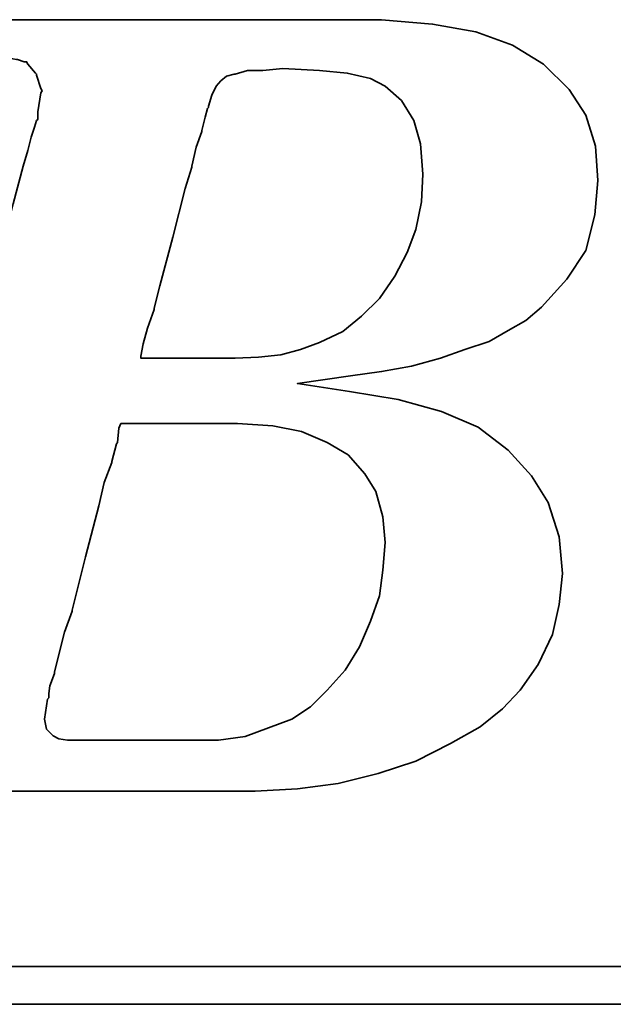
# Model space of a CAD drawing. Extents: x 46 to 555, y 175 to 372.
# Tile 30 of 49: x 337.81 to 341.61, y 273.63 to 279.92. Entities that reach past the tile are written whole.
import ezdxf

# ---------------------------------------------------------------- set-up
doc = ezdxf.new("R2010")
doc.units = 0
doc.header["$LTSCALE"] = 5
doc.header["$MEASUREMENT"] = 0
doc.layers.add('DIM', color=4, linetype='CONTINUOUS')
doc.layers.add('layer 1', color=7, linetype='CONTINUOUS')

# ---------------------------------------------------------------- blocks, each defined once
blk = doc.blocks.new('TBI MOTION logo(完整正式版)')
at = {"layer": 'layer 1', "color": 22, "lineweight": 35}
for points, knots in [([(-64.65375, -6.86375), (-64.65375, -6.86375), (-64.84375, -7.29625), (-64.84375, -7.29625), (-64.84375, -7.29625), (-64.84375, -7.29625), (-64.86875, -7.34375), (-64.86875, -7.34375), (-64.86875, -7.34375), (-64.86875, -7.34375), (-64.86875, -7.36875), (-64.86875, -7.36875), (-64.86875, -7.36875), (-64.86875, -7.36875), (-65.15375, -7.65375), (-65.15375, -7.65375), (-65.15375, -7.65375), (-65.15375, -7.65375), (-65.17875, -7.65375), (-65.17875, -7.65375), (-65.17875, -7.65375), (-65.17875, -7.65375), (-65.20375, -7.67875), (-65.20375, -7.67875), (-65.20375, -7.67875), (-65.20375, -7.67875), (-65.58875, -7.87125), (-65.58875, -7.87125), (-65.58875, -7.87125), (-65.58875, -7.87125), (-65.63375, -7.87125), (-65.63375, -7.87125), (-65.63375, -7.87125), (-65.63375, -7.87125), (-65.65875, -7.89375), (-65.65875, -7.89375), (-65.65875, -7.89375), (-65.65875, -7.89375), (-66.09375, -7.94375), (-66.09375, -7.94375), (-66.09375, -7.94375), (-66.09375, -7.94375), (-66.11375, -7.94375), (-66.11375, -7.94375), (-66.11375, -7.94375), (-66.11375, -7.94375), (-66.16375, -7.94375), (-66.16375, -7.94375), (-66.16375, -7.94375), (-66.16375, -7.94375), (-66.30875, -7.94375), (-66.30875, -7.94375), (-66.30875, -7.94375), (-66.30875, -7.94375), (-66.69375, -7.94375), (-66.69375, -7.94375), (-66.69375, -7.94375), (-66.69375, -7.94375), (-67.07375, -7.94375), (-67.07375, -7.94375), (-67.07375, -7.94375), (-67.07375, -7.94375), (-67.12375, -7.94375), (-67.12375, -7.94375), (-67.12375, -7.94375), (-67.12375, -7.94375), (-67.12375, -7.96625), (-67.12375, -7.96625), (-67.12375, -7.96625), (-67.12375, -7.96625), (-67.14875, -7.99125), (-67.14875, -7.99125), (-67.14875, -7.99125), (-67.14875, -7.99125), (-67.24375, -8.34875), (-67.24375, -8.34875), (-67.24375, -8.34875), (-67.24375, -8.34875), (-67.31375, -8.68625), (-67.31375, -8.68625), (-67.31375, -8.68625), (-67.31375, -8.68625), (-67.26875, -8.68625), (-67.26875, -8.68625), (-67.26875, -8.68625), (-67.26875, -8.68625), (-67.07375, -8.68625), (-67.07375, -8.68625), (-67.07375, -8.68625), (-67.07375, -8.68625), (-66.54875, -8.68625), (-66.54875, -8.68625), (-66.54875, -8.68625), (-66.54875, -8.68625), (-65.82625, -8.68625), (-65.82625, -8.68625), (-65.82625, -8.68625), (-65.82625, -8.68625), (-65.01375, -8.68625), (-65.01375, -8.68625), (-65.01375, -8.68625), (-65.01375, -8.68625), (-64.05375, -8.68625), (-64.05375, -8.68625), (-64.05375, -8.68625), (-64.05375, -8.68625), (-62.08375, -8.68625), (-62.08375, -8.68625), (-62.08375, -8.68625), (-62.08375, -8.68625), (-60.06875, -8.68625), (-60.06875, -8.68625), (-60.06875, -8.68625), (-60.06875, -8.68625), (-59.10875, -8.68625), (-59.10875, -8.68625), (-59.10875, -8.68625), (-59.10875, -8.68625), (-58.29375, -8.68625), (-58.29375, -8.68625), (-58.29375, -8.68625), (-58.29375, -8.68625), (-57.57375, -8.68625), (-57.57375, -8.68625), (-57.57375, -8.68625), (-57.57375, -8.68625), (-57.04875, -8.68625), (-57.04875, -8.68625), (-57.04875, -8.68625), (-57.04875, -8.68625), (-56.85375, -8.68625), (-56.85375, -8.68625), (-56.85375, -8.68625), (-56.85375, -8.68625), (-56.70875, -8.68625), (-56.70875, -8.68625), (-56.70875, -8.68625), (-56.70875, -8.68625), (-56.61375, -8.68625), (-56.61375, -8.68625), (-56.61375, -8.68625), (-56.61375, -8.68625), (-56.56875, -8.68625), (-56.56875, -8.68625), (-56.56875, -8.68625), (-56.56875, -8.68625), (-55.65375, -8.63875), (-55.65375, -8.63875), (-55.65375, -8.63875), (-55.65375, -8.63875), (-54.76875, -8.51875), (-54.76875, -8.51875), (-54.76875, -8.51875), (-54.76875, -8.51875), (-53.90375, -8.30375), (-53.90375, -8.30375), (-53.90375, -8.30375), (-53.90375, -8.30375), (-53.08875, -8.03875), (-53.08875, -8.03875), (-53.08875, -8.03875), (-53.08875, -8.03875), (-52.34375, -7.65375), (-52.34375, -7.65375), (-52.34375, -7.65375), (-52.34375, -7.65375), (-51.69875, -7.29625), (-51.69875, -7.29625), (-51.69875, -7.29625), (-51.69875, -7.29625), (-51.21875, -6.91125), (-51.21875, -6.91125), (-51.21875, -6.91125), (-51.21875, -6.91125), (-50.83375, -6.50375), (-50.83375, -6.50375), (-50.83375, -6.50375), (-50.83375, -6.50375), (-50.44875, -5.94875), (-50.44875, -5.94875), (-50.44875, -5.94875), (-50.44875, -5.94875), (-50.13875, -5.30375), (-50.13875, -5.30375), (-50.13875, -5.30375), (-50.13875, -5.30375), (-49.99375, -4.65375), (-49.99375, -4.65375), (-49.99375, -4.65375), (-49.99375, -4.65375), (-49.92375, -3.98375), (-49.92375, -3.98375), (-49.92375, -3.98375), (-49.92375, -3.98375), (-49.99375, -3.19374), (-49.99375, -3.19374), (-49.99375, -3.19374), (-49.99375, -3.19374), (-50.23374, -2.44874), (-50.23374, -2.44874), (-50.23374, -2.44874), (-50.23374, -2.44874), (-50.59375, -1.87374), (-50.59375, -1.87374), (-50.59375, -1.87374), (-50.59375, -1.87374), (-51.09875, -1.31874), (-51.09875, -1.31874), (-51.09875, -1.31874), (-51.09875, -1.31874), (-51.74375, -0.81875), (-51.74375, -0.81875), (-51.74375, -0.81875), (-51.74375, -0.81875), (-52.53875, -0.48125), (-52.53875, -0.48125), (-52.53875, -0.48125), (-52.53875, -0.48125), (-53.47375, -0.21875), (-53.47375, -0.21875), (-53.47375, -0.21875), (-53.47375, -0.21875), (-54.52875, -0.04874), (-54.52875, -0.04874), (-54.52875, -0.04874), (-54.52875, -0.04874), (-55.65375, 0.12125), (-55.65375, 0.12125), (-55.65375, 0.12125), (-55.65375, 0.12125), (-54.50375, 0.28624), (-54.50375, 0.28624), (-54.50375, 0.28624), (-54.50375, 0.28624), (-53.83375, 0.38124), (-53.83375, 0.38124), (-53.83375, 0.38124), (-53.83375, 0.38124), (-53.18375, 0.50125), (-53.18375, 0.50125), (-53.18375, 0.50125), (-53.18375, 0.50125), (-52.55875, 0.66874), (-52.55875, 0.66874), (-52.55875, 0.66874), (-52.55875, 0.66874), (-52.03375, 0.86124), (-52.03375, 0.86124), (-52.03375, 0.86124), (-52.03375, 0.86124), (-51.50374, 1.03124), (-51.50374, 1.03124), (-51.50374, 1.03124), (-51.50374, 1.03124), (-51.09875, 1.27125), (-51.09875, 1.27125), (-51.09875, 1.27125), (-51.09875, 1.27125), (-50.71375, 1.48624), (-50.71375, 1.48624), (-50.71375, 1.48624), (-50.71375, 1.48624), (-50.37625, 1.77625), (-50.37625, 1.77625), (-50.37625, 1.77625), (-50.37625, 1.77625), (-49.82375, 2.37625), (-49.82375, 2.37625), (-49.82375, 2.37625), (-49.82375, 2.37625), (-49.41875, 2.99625), (-49.41875, 2.99625), (-49.41875, 2.99625), (-49.41875, 2.99625), (-49.22375, 3.76625), (-49.22375, 3.76625), (-49.22375, 3.76625), (-49.22375, 3.76625), (-49.15375, 4.50874), (-49.15375, 4.50874), (-49.15375, 4.50874), (-49.15375, 4.50874), (-49.20375, 5.25125), (-49.20375, 5.25125), (-49.20375, 5.25125), (-49.20375, 5.25125), (-49.41875, 5.92625), (-49.41875, 5.92625), (-49.41875, 5.92625), (-49.41875, 5.92625), (-49.77875, 6.47625), (-49.77875, 6.47625), (-49.77875, 6.47625), (-49.77875, 6.47625), (-50.33125, 7.02624), (-50.33125, 7.02624), (-50.33125, 7.02624), (-50.33125, 7.02624), (-51.00125, 7.43625), (-51.00125, 7.43625), (-51.00125, 7.43625), (-51.00125, 7.43625), (-51.79375, 7.72625), (-51.79375, 7.72625), (-51.79375, 7.72625), (-51.79375, 7.72625), (-52.72875, 7.89124), (-52.72875, 7.89124), (-52.72875, 7.89124), (-52.72875, 7.89124), (-53.83375, 7.98625), (-53.83375, 7.98625), (-53.83375, 7.98625), (-53.83375, 7.98625), (-53.92875, 7.98625), (-53.92875, 7.98625), (-53.92875, 7.98625), (-53.92875, 7.98625), (-54.26375, 7.98625), (-54.26375, 7.98625), (-54.26375, 7.98625), (-54.26375, 7.98625), (-54.74375, 7.98625), (-54.74375, 7.98625), (-54.74375, 7.98625), (-54.74375, 7.98625), (-55.36875, 7.98625), (-55.36875, 7.98625), (-55.36875, 7.98625), (-55.36875, 7.98625), (-56.13375, 7.98625), (-56.13375, 7.98625), (-56.13375, 7.98625), (-56.13375, 7.98625), (-56.94875, 7.98625), (-56.94875, 7.98625), (-56.94875, 7.98625), (-56.94875, 7.98625), (-58.77625, 7.98625), (-58.77625, 7.98625), (-58.77625, 7.98625), (-58.77625, 7.98625), (-60.59875, 7.98625), (-60.59875, 7.98625), (-60.59875, 7.98625), (-60.59875, 7.98625), (-61.41375, 7.98625), (-61.41375, 7.98625), (-61.41375, 7.98625), (-61.41375, 7.98625), (-62.17875, 7.98625), (-62.17875, 7.98625), (-62.17875, 7.98625), (-62.17875, 7.98625), (-62.80375, 7.98625), (-62.80375, 7.98625), (-62.80375, 7.98625), (-62.80375, 7.98625), (-63.30625, 7.98625), (-63.30625, 7.98625), (-63.30625, 7.98625), (-63.30625, 7.98625), (-63.57375, 7.98625), (-63.57375, 7.98625), (-63.57375, 7.98625), (-63.57375, 7.98625), (-63.57375, 7.96375), (-63.57375, 7.96375), (-63.57375, 7.96375), (-63.57375, 7.96375), (-63.59875, 7.94125), (-63.59875, 7.94125), (-63.59875, 7.94125), (-63.59875, 7.94125), (-63.69375, 7.55625), (-63.69375, 7.55625), (-63.69375, 7.55625), (-63.69375, 7.55625), (-63.76375, 7.24624), (-63.76375, 7.24624), (-63.76375, 7.24624), (-63.76375, 7.24624), (-63.23875, 7.24624), (-63.23875, 7.24624), (-63.23875, 7.24624), (-63.23875, 7.24624), (-62.75875, 7.24624), (-62.75875, 7.24624), (-62.75875, 7.24624), (-62.75875, 7.24624), (-62.61125, 7.24624), (-62.61125, 7.24624), (-62.61125, 7.24624), (-62.61125, 7.24624), (-62.56625, 7.24624), (-62.56625, 7.24624), (-62.56625, 7.24624), (-62.56625, 7.24624), (-62.22875, 7.24624), (-62.22875, 7.24624), (-62.22875, 7.24624), (-62.22875, 7.24624), (-62.20375, 7.24624), (-62.20375, 7.24624), (-62.20375, 7.24624), (-62.20375, 7.24624), (-62.17875, 7.21875), (-62.17875, 7.21875), (-62.17875, 7.21875), (-62.17875, 7.21875), (-61.96375, 7.17125), (-61.96375, 7.17125), (-61.96375, 7.17125), (-61.96375, 7.17125), (-61.72375, 7.12624), (-61.72375, 7.12624), (-61.72375, 7.12624), (-61.72375, 7.12624), (-61.70375, 7.12624), (-61.70375, 7.12624), (-61.70375, 7.12624), (-61.70375, 7.12624), (-61.55875, 7.07624), (-61.55875, 7.07624), (-61.55875, 7.07624), (-61.55875, 7.07624), (-61.50875, 7.07624), (-61.50875, 7.07624), (-61.50875, 7.07624), (-61.50875, 7.07624), (-61.48375, 7.02624), (-61.48375, 7.02624), (-61.48375, 7.02624), (-61.48375, 7.02624), (-61.31875, 6.83375), (-61.31875, 6.83375), (-61.31875, 6.83375), (-61.31875, 6.83375), (-61.29375, 6.81125), (-61.29375, 6.81125), (-61.29375, 6.81125), (-61.29375, 6.81125), (-61.29375, 6.78625), (-61.29375, 6.78625), (-61.29375, 6.78625), (-61.29375, 6.78625), (-61.19875, 6.50124), (-61.19875, 6.50124), (-61.19875, 6.50124), (-61.19875, 6.50124), (-61.17375, 6.45124), (-61.17375, 6.45124), (-61.17375, 6.45124), (-61.17375, 6.45124), (-61.19875, 6.40625), (-61.19875, 6.40625), (-61.19875, 6.40625), (-61.19875, 6.40625), (-61.26875, 5.99624), (-61.26875, 5.99624), (-61.26875, 5.99624), (-61.26875, 5.99624), (-61.26875, 5.85125), (-61.26875, 5.85125), (-61.26875, 5.85125), (-61.26875, 5.85125), (-61.26875, 5.82625), (-61.26875, 5.82625), (-61.26875, 5.82625), (-61.26875, 5.82625), (-61.29375, 5.80625), (-61.29375, 5.80625), (-61.29375, 5.80625), (-61.29375, 5.80625), (-61.34125, 5.66125), (-61.34125, 5.66125), (-61.34125, 5.66125), (-61.34125, 5.66125), (-61.41375, 5.44625), (-61.41375, 5.44625), (-61.41375, 5.44625), (-61.41375, 5.44625), (-61.48375, 5.15625), (-61.48375, 5.15625), (-61.48375, 5.15625), (-61.48375, 5.15625), (-61.58375, 4.82124), (-61.58375, 4.82124), (-61.58375, 4.82124), (-61.58375, 4.82124), (-61.79875, 4.00375), (-61.79875, 4.00375), (-61.79875, 4.00375), (-61.79875, 4.00375), (-62.05875, 2.99625), (-62.05875, 2.99625), (-62.05875, 2.99625), (-62.05875, 2.99625), (-62.34875, 1.91625), (-62.34875, 1.91625), (-62.34875, 1.91625), (-62.34875, 1.91625), (-62.97375, -0.41124), (-62.97375, -0.41124), (-62.97375, -0.41124), (-62.97375, -0.41124), (-63.59875, -2.75875), (-63.59875, -2.75875), (-63.59875, -2.75875), (-63.59875, -2.75875), (-63.88375, -3.86374), (-63.88375, -3.86374), (-63.88375, -3.86374), (-63.88375, -3.86374), (-64.14875, -4.82374), (-64.14875, -4.82374), (-64.14875, -4.82374), (-64.14875, -4.82374), (-64.36375, -5.64125), (-64.36375, -5.64125), (-64.36375, -5.64125), (-64.36375, -5.64125), (-64.43625, -5.97625), (-64.43625, -5.97625), (-64.43625, -5.97625), (-64.43625, -5.97625), (-64.50875, -6.28625), (-64.50875, -6.28625), (-64.50875, -6.28625), (-64.50875, -6.28625), (-64.50875, -6.30875), (-64.50875, -6.30875), (-64.50875, -6.30875), (-64.50875, -6.30875), (-64.57875, -6.50375), (-64.57875, -6.50375), (-64.57875, -6.50375), (-64.57875, -6.50375), (-64.62875, -6.69625), (-64.62875, -6.69625), (-64.62875, -6.69625), (-64.62875, -6.69625), (-64.62875, -6.76875), (-64.62875, -6.76875), (-64.62875, -6.76875), (-64.62875, -6.76875), (-64.62875, -6.81375), (-64.62875, -6.81375), (-64.62875, -6.81375), (-64.62875, -6.81375), (-64.62875, -6.83875), (-64.62875, -6.83875), (-64.62875, -6.83875), (-64.62875, -6.83875), (-64.65375, -6.86375), (-64.65375, -6.86375)], [0, 0, 0, 0, 0.00719424, 0.00719424, 0.00719424, 0.00719424, 0.01438849, 0.01438849, 0.01438849, 0.01438849, 0.02158273, 0.02158273, 0.02158273, 0.02158273, 0.02877698, 0.02877698, 0.02877698, 0.02877698, 0.03597122, 0.03597122, 0.03597122, 0.03597122, 0.04316547, 0.04316547, 0.04316547, 0.04316547, 0.05035971, 0.05035971, 0.05035971, 0.05035971, 0.05755396, 0.05755396, 0.05755396, 0.05755396, 0.0647482, 0.0647482, 0.0647482, 0.0647482, 0.07194245, 0.07194245, 0.07194245, 0.07194245, 0.07913669, 0.07913669, 0.07913669, 0.07913669, 0.08633094, 0.08633094, 0.08633094, 0.08633094, 0.09352518, 0.09352518, 0.09352518, 0.09352518, 0.10071942, 0.10071942, 0.10071942, 0.10071942, 0.10791367, 0.10791367, 0.10791367, 0.10791367, 0.11510791, 0.11510791, 0.11510791, 0.11510791, 0.12230216, 0.12230216, 0.12230216, 0.12230216, 0.1294964, 0.1294964, 0.1294964, 0.1294964, 0.13669065, 0.13669065, 0.13669065, 0.13669065, 0.14388489, 0.14388489, 0.14388489, 0.14388489, 0.15107914, 0.15107914, 0.15107914, 0.15107914, 0.15827338, 0.15827338, 0.15827338, 0.15827338, 0.16546763, 0.16546763, 0.16546763, 0.16546763, 0.17266187, 0.17266187, 0.17266187, 0.17266187, 0.17985612, 0.17985612, 0.17985612, 0.17985612, 0.18705036, 0.18705036, 0.18705036, 0.18705036, 0.1942446, 0.1942446, 0.1942446, 0.1942446, 0.20143885, 0.20143885, 0.20143885, 0.20143885, 0.20863309, 0.20863309, 0.20863309, 0.20863309, 0.21582734, 0.21582734, 0.21582734, 0.21582734, 0.22302158, 0.22302158, 0.22302158, 0.22302158, 0.23021583, 0.23021583, 0.23021583, 0.23021583, 0.23741007, 0.23741007, 0.23741007, 0.23741007, 0.24460432, 0.24460432, 0.24460432, 0.24460432, 0.25179856, 0.25179856, 0.25179856, 0.25179856, 0.25899281, 0.25899281, 0.25899281, 0.25899281, 0.26618705, 0.26618705, 0.26618705, 0.26618705, 0.27338129, 0.27338129, 0.27338129, 0.27338129, 0.28057554, 0.28057554, 0.28057554, 0.28057554, 0.28776978, 0.28776978, 0.28776978, 0.28776978, 0.29496403, 0.29496403, 0.29496403, 0.29496403, 0.30215827, 0.30215827, 0.30215827, 0.30215827, 0.30935252, 0.30935252, 0.30935252, 0.30935252, 0.31654676, 0.31654676, 0.31654676, 0.31654676, 0.32374101, 0.32374101, 0.32374101, 0.32374101, 0.33093525, 0.33093525, 0.33093525, 0.33093525, 0.3381295, 0.3381295, 0.3381295, 0.3381295, 0.34532374, 0.34532374, 0.34532374, 0.34532374, 0.35251799, 0.35251799, 0.35251799, 0.35251799, 0.35971223, 0.35971223, 0.35971223, 0.35971223, 0.36690647, 0.36690647, 0.36690647, 0.36690647, 0.37410072, 0.37410072, 0.37410072, 0.37410072, 0.38129496, 0.38129496, 0.38129496, 0.38129496, 0.38848921, 0.38848921, 0.38848921, 0.38848921, 0.39568345, 0.39568345, 0.39568345, 0.39568345, 0.4028777, 0.4028777, 0.4028777, 0.4028777, 0.41007194, 0.41007194, 0.41007194, 0.41007194, 0.41726619, 0.41726619, 0.41726619, 0.41726619, 0.42446043, 0.42446043, 0.42446043, 0.42446043, 0.43165468, 0.43165468, 0.43165468, 0.43165468, 0.43884892, 0.43884892, 0.43884892, 0.43884892, 0.44604317, 0.44604317, 0.44604317, 0.44604317, 0.45323741, 0.45323741, 0.45323741, 0.45323741, 0.46043165, 0.46043165, 0.46043165, 0.46043165, 0.4676259, 0.4676259, 0.4676259, 0.4676259, 0.47482014, 0.47482014, 0.47482014, 0.47482014, 0.48201439, 0.48201439, 0.48201439, 0.48201439, 0.48920863, 0.48920863, 0.48920863, 0.48920863, 0.49640288, 0.49640288, 0.49640288, 0.49640288, 0.50359712, 0.50359712, 0.50359712, 0.50359712, 0.51079137, 0.51079137, 0.51079137, 0.51079137, 0.51798561, 0.51798561, 0.51798561, 0.51798561, 0.52517986, 0.52517986, 0.52517986, 0.52517986, 0.5323741, 0.5323741, 0.5323741, 0.5323741, 0.53956835, 0.53956835, 0.53956835, 0.53956835, 0.54676259, 0.54676259, 0.54676259, 0.54676259, 0.55395683, 0.55395683, 0.55395683, 0.55395683, 0.56115108, 0.56115108, 0.56115108, 0.56115108, 0.56834532, 0.56834532, 0.56834532, 0.56834532, 0.57553957, 0.57553957, 0.57553957, 0.57553957, 0.58273381, 0.58273381, 0.58273381, 0.58273381, 0.58992806, 0.58992806, 0.58992806, 0.58992806, 0.5971223, 0.5971223, 0.5971223, 0.5971223, 0.60431655, 0.60431655, 0.60431655, 0.60431655, 0.61151079, 0.61151079, 0.61151079, 0.61151079, 0.61870504, 0.61870504, 0.61870504, 0.61870504, 0.62589928, 0.62589928, 0.62589928, 0.62589928, 0.63309353, 0.63309353, 0.63309353, 0.63309353, 0.64028777, 0.64028777, 0.64028777, 0.64028777, 0.64748201, 0.64748201, 0.64748201, 0.64748201, 0.65467626, 0.65467626, 0.65467626, 0.65467626, 0.6618705, 0.6618705, 0.6618705, 0.6618705, 0.66906475, 0.66906475, 0.66906475, 0.66906475, 0.67625899, 0.67625899, 0.67625899, 0.67625899, 0.68345324, 0.68345324, 0.68345324, 0.68345324, 0.69064748, 0.69064748, 0.69064748, 0.69064748, 0.69784173, 0.69784173, 0.69784173, 0.69784173, 0.70503597, 0.70503597, 0.70503597, 0.70503597, 0.71223022, 0.71223022, 0.71223022, 0.71223022, 0.71942446, 0.71942446, 0.71942446, 0.71942446, 0.72661871, 0.72661871, 0.72661871, 0.72661871, 0.73381295, 0.73381295, 0.73381295, 0.73381295, 0.74100719, 0.74100719, 0.74100719, 0.74100719, 0.74820144, 0.74820144, 0.74820144, 0.74820144, 0.75539568, 0.75539568, 0.75539568, 0.75539568, 0.76258993, 0.76258993, 0.76258993, 0.76258993, 0.76978417, 0.76978417, 0.76978417, 0.76978417, 0.77697842, 0.77697842, 0.77697842, 0.77697842, 0.78417266, 0.78417266, 0.78417266, 0.78417266, 0.79136691, 0.79136691, 0.79136691, 0.79136691, 0.79856115, 0.79856115, 0.79856115, 0.79856115, 0.8057554, 0.8057554, 0.8057554, 0.8057554, 0.81294964, 0.81294964, 0.81294964, 0.81294964, 0.82014388, 0.82014388, 0.82014388, 0.82014388, 0.82733813, 0.82733813, 0.82733813, 0.82733813, 0.83453237, 0.83453237, 0.83453237, 0.83453237, 0.84172662, 0.84172662, 0.84172662, 0.84172662, 0.84892086, 0.84892086, 0.84892086, 0.84892086, 0.85611511, 0.85611511, 0.85611511, 0.85611511, 0.86330935, 0.86330935, 0.86330935, 0.86330935, 0.8705036, 0.8705036, 0.8705036, 0.8705036, 0.87769784, 0.87769784, 0.87769784, 0.87769784, 0.88489209, 0.88489209, 0.88489209, 0.88489209, 0.89208633, 0.89208633, 0.89208633, 0.89208633, 0.89928058, 0.89928058, 0.89928058, 0.89928058, 0.90647482, 0.90647482, 0.90647482, 0.90647482, 0.91366906, 0.91366906, 0.91366906, 0.91366906, 0.92086331, 0.92086331, 0.92086331, 0.92086331, 0.92805755, 0.92805755, 0.92805755, 0.92805755, 0.9352518, 0.9352518, 0.9352518, 0.9352518, 0.94244604, 0.94244604, 0.94244604, 0.94244604, 0.94964029, 0.94964029, 0.94964029, 0.94964029, 0.95683453, 0.95683453, 0.95683453, 0.95683453, 0.96402878, 0.96402878, 0.96402878, 0.96402878, 0.97122302, 0.97122302, 0.97122302, 0.97122302, 0.97841727, 0.97841727, 0.97841727, 0.97841727, 0.98561151, 0.98561151, 0.98561151, 0.98561151, 0.99280576, 0.99280576, 0.99280576, 0.99280576, 1, 1, 1, 1]), ([(-57.50375, 6.35625), (-57.50375, 6.35625), (-57.57375, 6.11625), (-57.57375, 6.11625), (-57.57375, 6.11625), (-57.57375, 6.11625), (-57.57375, 6.09125), (-57.57375, 6.09125), (-57.57375, 6.09125), (-57.57375, 6.09125), (-57.59875, 6.06625), (-57.59875, 6.06625), (-57.59875, 6.06625), (-57.59875, 6.06625), (-57.64875, 5.87625), (-57.64875, 5.87625), (-57.64875, 5.87625), (-57.64875, 5.87625), (-57.71875, 5.58875), (-57.71875, 5.58875), (-57.71875, 5.58875), (-57.71875, 5.58875), (-57.71875, 5.56625), (-57.71875, 5.56625), (-57.71875, 5.56625), (-57.71875, 5.56625), (-57.83875, 5.23125), (-57.83875, 5.23125), (-57.83875, 5.23125), (-57.83875, 5.23125), (-57.93625, 4.82124), (-57.93625, 4.82124), (-57.93625, 4.82124), (-57.93625, 4.82124), (-57.93625, 4.79624), (-57.93625, 4.79624), (-57.93625, 4.79624), (-57.93625, 4.79624), (-58.07875, 4.34125), (-58.07875, 4.34125), (-58.07875, 4.34125), (-58.07875, 4.34125), (-58.34375, 3.28625), (-58.34375, 3.28625), (-58.34375, 3.28625), (-58.34375, 3.28625), (-58.62875, 2.23124), (-58.62875, 2.23124), (-58.62875, 2.23124), (-58.62875, 2.23124), (-58.74875, 1.75125), (-58.74875, 1.75125), (-58.74875, 1.75125), (-58.74875, 1.75125), (-58.74875, 1.72625), (-58.74875, 1.72625), (-58.74875, 1.72625), (-58.74875, 1.72625), (-58.89375, 1.31625), (-58.89375, 1.31625), (-58.89375, 1.31625), (-58.89375, 1.31625), (-58.98875, 0.98124), (-58.98875, 0.98124), (-58.98875, 0.98124), (-58.98875, 0.98124), (-59.03875, 0.71625), (-59.03875, 0.71625), (-59.03875, 0.71625), (-59.03875, 0.71625), (-59.03875, 0.66874), (-59.03875, 0.66874), (-59.03875, 0.66874), (-59.03875, 0.66874), (-58.91875, 0.66874), (-58.91875, 0.66874), (-58.91875, 0.66874), (-58.91875, 0.66874), (-58.53375, 0.66874), (-58.53375, 0.66874), (-58.53375, 0.66874), (-58.53375, 0.66874), (-58.10375, 0.66874), (-58.10375, 0.66874), (-58.10375, 0.66874), (-58.10375, 0.66874), (-57.66875, 0.66874), (-57.66875, 0.66874), (-57.66875, 0.66874), (-57.66875, 0.66874), (-57.33375, 0.66874), (-57.33375, 0.66874), (-57.33375, 0.66874), (-57.33375, 0.66874), (-57.09375, 0.66874), (-57.09375, 0.66874), (-57.09375, 0.66874), (-57.09375, 0.66874), (-56.99875, 0.66874), (-56.99875, 0.66874), (-56.99875, 0.66874), (-56.99875, 0.66874), (-56.49375, 0.69374), (-56.49375, 0.69374), (-56.49375, 0.69374), (-56.49375, 0.69374), (-56.01375, 0.74374), (-56.01375, 0.74374), (-56.01375, 0.74374), (-56.01375, 0.74374), (-55.58375, 0.86124), (-55.58375, 0.86124), (-55.58375, 0.86124), (-55.58375, 0.86124), (-55.17375, 1.00624), (-55.17375, 1.00624), (-55.17375, 1.00624), (-55.17375, 1.00624), (-54.67375, 1.24625), (-54.67375, 1.24625), (-54.67375, 1.24625), (-54.67375, 1.24625), (-54.26375, 1.58124), (-54.26375, 1.58124), (-54.26375, 1.58124), (-54.26375, 1.58124), (-53.87875, 1.96374), (-53.87875, 1.96374), (-53.87875, 1.96374), (-53.87875, 1.96374), (-53.54375, 2.44625), (-53.54375, 2.44625), (-53.54375, 2.44625), (-53.54375, 2.44625), (-53.27875, 2.95125), (-53.27875, 2.95125), (-53.27875, 2.95125), (-53.27875, 2.95125), (-53.08875, 3.45124), (-53.08875, 3.45124), (-53.08875, 3.45124), (-53.08875, 3.45124), (-52.96875, 4.05124), (-52.96875, 4.05124), (-52.96875, 4.05124), (-52.96875, 4.05124), (-52.94375, 4.65125), (-52.94375, 4.65125), (-52.94375, 4.65125), (-52.94375, 4.65125), (-52.99375, 5.30125), (-52.99375, 5.30125), (-52.99375, 5.30125), (-52.99375, 5.30125), (-53.13875, 5.80625), (-53.13875, 5.80625), (-53.13875, 5.80625), (-53.13875, 5.80625), (-53.39875, 6.23625), (-53.39875, 6.23625), (-53.39875, 6.23625), (-53.39875, 6.23625), (-53.75875, 6.54875), (-53.75875, 6.54875), (-53.75875, 6.54875), (-53.75875, 6.54875), (-54.07375, 6.71625), (-54.07375, 6.71625), (-54.07375, 6.71625), (-54.07375, 6.71625), (-54.57375, 6.83375), (-54.57375, 6.83375), (-54.57375, 6.83375), (-54.57375, 6.83375), (-55.17375, 6.88625), (-55.17375, 6.88625), (-55.17375, 6.88625), (-55.17375, 6.88625), (-55.96875, 6.93125), (-55.96875, 6.93125), (-55.96875, 6.93125), (-55.96875, 6.93125), (-56.39875, 6.88625), (-56.39875, 6.88625), (-56.39875, 6.88625), (-56.39875, 6.88625), (-56.42125, 6.88625), (-56.42125, 6.88625), (-56.42125, 6.88625), (-56.42125, 6.88625), (-56.73375, 6.88625), (-56.73375, 6.88625), (-56.73375, 6.88625), (-56.73375, 6.88625), (-56.99875, 6.81125), (-56.99875, 6.81125), (-56.99875, 6.81125), (-56.99875, 6.81125), (-57.02375, 6.81125), (-57.02375, 6.81125), (-57.02375, 6.81125), (-57.02375, 6.81125), (-57.18875, 6.76625), (-57.18875, 6.76625), (-57.18875, 6.76625), (-57.18875, 6.76625), (-57.30875, 6.66625), (-57.30875, 6.66625), (-57.30875, 6.66625), (-57.30875, 6.66625), (-57.40875, 6.54875), (-57.40875, 6.54875), (-57.40875, 6.54875), (-57.40875, 6.54875), (-57.50375, 6.35625), (-57.50375, 6.35625)], [0, 0, 0, 0, 0.01851852, 0.01851852, 0.01851852, 0.01851852, 0.03703704, 0.03703704, 0.03703704, 0.03703704, 0.05555556, 0.05555556, 0.05555556, 0.05555556, 0.07407407, 0.07407407, 0.07407407, 0.07407407, 0.09259259, 0.09259259, 0.09259259, 0.09259259, 0.11111111, 0.11111111, 0.11111111, 0.11111111, 0.12962963, 0.12962963, 0.12962963, 0.12962963, 0.14814815, 0.14814815, 0.14814815, 0.14814815, 0.16666667, 0.16666667, 0.16666667, 0.16666667, 0.18518519, 0.18518519, 0.18518519, 0.18518519, 0.2037037, 0.2037037, 0.2037037, 0.2037037, 0.22222222, 0.22222222, 0.22222222, 0.22222222, 0.24074074, 0.24074074, 0.24074074, 0.24074074, 0.25925926, 0.25925926, 0.25925926, 0.25925926, 0.27777778, 0.27777778, 0.27777778, 0.27777778, 0.2962963, 0.2962963, 0.2962963, 0.2962963, 0.31481481, 0.31481481, 0.31481481, 0.31481481, 0.33333333, 0.33333333, 0.33333333, 0.33333333, 0.35185185, 0.35185185, 0.35185185, 0.35185185, 0.37037037, 0.37037037, 0.37037037, 0.37037037, 0.38888889, 0.38888889, 0.38888889, 0.38888889, 0.40740741, 0.40740741, 0.40740741, 0.40740741, 0.42592593, 0.42592593, 0.42592593, 0.42592593, 0.44444444, 0.44444444, 0.44444444, 0.44444444, 0.46296296, 0.46296296, 0.46296296, 0.46296296, 0.48148148, 0.48148148, 0.48148148, 0.48148148, 0.5, 0.5, 0.5, 0.5, 0.51851852, 0.51851852, 0.51851852, 0.51851852, 0.53703704, 0.53703704, 0.53703704, 0.53703704, 0.55555556, 0.55555556, 0.55555556, 0.55555556, 0.57407407, 0.57407407, 0.57407407, 0.57407407, 0.59259259, 0.59259259, 0.59259259, 0.59259259, 0.61111111, 0.61111111, 0.61111111, 0.61111111, 0.62962963, 0.62962963, 0.62962963, 0.62962963, 0.64814815, 0.64814815, 0.64814815, 0.64814815, 0.66666667, 0.66666667, 0.66666667, 0.66666667, 0.68518519, 0.68518519, 0.68518519, 0.68518519, 0.7037037, 0.7037037, 0.7037037, 0.7037037, 0.72222222, 0.72222222, 0.72222222, 0.72222222, 0.74074074, 0.74074074, 0.74074074, 0.74074074, 0.75925926, 0.75925926, 0.75925926, 0.75925926, 0.77777778, 0.77777778, 0.77777778, 0.77777778, 0.7962963, 0.7962963, 0.7962963, 0.7962963, 0.81481481, 0.81481481, 0.81481481, 0.81481481, 0.83333333, 0.83333333, 0.83333333, 0.83333333, 0.85185185, 0.85185185, 0.85185185, 0.85185185, 0.87037037, 0.87037037, 0.87037037, 0.87037037, 0.88888889, 0.88888889, 0.88888889, 0.88888889, 0.90740741, 0.90740741, 0.90740741, 0.90740741, 0.92592593, 0.92592593, 0.92592593, 0.92592593, 0.94444444, 0.94444444, 0.94444444, 0.94444444, 0.96296296, 0.96296296, 0.96296296, 0.96296296, 0.98148148, 0.98148148, 0.98148148, 0.98148148, 1, 1, 1, 1]), ([(-61.03125, -6.57375), (-61.03125, -6.57375), (-61.03125, -6.67125), (-61.03125, -6.67125), (-61.03125, -6.67125), (-61.03125, -6.67125), (-61.05375, -6.69625), (-61.05375, -6.69625), (-61.05375, -6.69625), (-61.05375, -6.69625), (-61.12375, -7.12875), (-61.12375, -7.12875), (-61.12375, -7.12875), (-61.12375, -7.12875), (-61.07875, -7.34375), (-61.07875, -7.34375), (-61.07875, -7.34375), (-61.07875, -7.34375), (-60.93375, -7.48875), (-60.93375, -7.48875), (-60.93375, -7.48875), (-60.93375, -7.48875), (-60.81375, -7.55625), (-60.81375, -7.55625), (-60.81375, -7.55625), (-60.81375, -7.55625), (-60.62375, -7.58375), (-60.62375, -7.58375), (-60.62375, -7.58375), (-60.62375, -7.58375), (-60.30875, -7.58375), (-60.30875, -7.58375), (-60.30875, -7.58375), (-60.30875, -7.58375), (-59.97375, -7.58375), (-59.97375, -7.58375), (-59.97375, -7.58375), (-59.97375, -7.58375), (-59.87875, -7.58375), (-59.87875, -7.58375), (-59.87875, -7.58375), (-59.87875, -7.58375), (-59.63625, -7.58375), (-59.63625, -7.58375), (-59.63625, -7.58375), (-59.63625, -7.58375), (-58.96875, -7.58375), (-58.96875, -7.58375), (-58.96875, -7.58375), (-58.96875, -7.58375), (-58.29375, -7.58375), (-58.29375, -7.58375), (-58.29375, -7.58375), (-58.29375, -7.58375), (-58.05375, -7.58375), (-58.05375, -7.58375), (-58.05375, -7.58375), (-58.05375, -7.58375), (-57.98375, -7.58375), (-57.98375, -7.58375), (-57.98375, -7.58375), (-57.98375, -7.58375), (-57.35875, -7.58375), (-57.35875, -7.58375), (-57.35875, -7.58375), (-57.35875, -7.58375), (-56.78375, -7.50875), (-56.78375, -7.50875), (-56.78375, -7.50875), (-56.78375, -7.50875), (-56.27875, -7.31875), (-56.27875, -7.31875), (-56.27875, -7.31875), (-56.27875, -7.31875), (-55.77375, -7.12875), (-55.77375, -7.12875), (-55.77375, -7.12875), (-55.77375, -7.12875), (-55.36875, -6.86375), (-55.36875, -6.86375), (-55.36875, -6.86375), (-55.36875, -6.86375), (-55.00875, -6.50375), (-55.00875, -6.50375), (-55.00875, -6.50375), (-55.00875, -6.50375), (-54.62375, -6.06875), (-54.62375, -6.06875), (-54.62375, -6.06875), (-54.62375, -6.06875), (-54.31375, -5.56875), (-54.31375, -5.56875), (-54.31375, -5.56875), (-54.31375, -5.56875), (-54.07375, -5.01625), (-54.07375, -5.01625), (-54.07375, -5.01625), (-54.07375, -5.01625), (-53.87875, -4.46374), (-53.87875, -4.46374), (-53.87875, -4.46374), (-53.87875, -4.46374), (-53.80875, -3.91375), (-53.80875, -3.91375), (-53.80875, -3.91375), (-53.80875, -3.91375), (-53.75875, -3.31375), (-53.75875, -3.31375), (-53.75875, -3.31375), (-53.75875, -3.31375), (-53.80875, -2.75875), (-53.80875, -2.75875), (-53.80875, -2.75875), (-53.80875, -2.75875), (-53.95375, -2.20875), (-53.95375, -2.20875), (-53.95375, -2.20875), (-53.95375, -2.20875), (-54.19375, -1.82625), (-54.19375, -1.82625), (-54.19375, -1.82625), (-54.19375, -1.82625), (-54.55375, -1.41875), (-54.55375, -1.41875), (-54.55375, -1.41875), (-54.55375, -1.41875), (-55.00875, -1.15125), (-55.00875, -1.15125), (-55.00875, -1.15125), (-55.00875, -1.15125), (-55.56125, -0.91375), (-55.56125, -0.91375), (-55.56125, -0.91375), (-55.56125, -0.91375), (-56.18125, -0.79375), (-56.18125, -0.79375), (-56.18125, -0.79375), (-56.18125, -0.79375), (-56.94875, -0.74374), (-56.94875, -0.74374), (-56.94875, -0.74374), (-56.94875, -0.74374), (-56.99875, -0.74374), (-56.99875, -0.74374), (-56.99875, -0.74374), (-56.99875, -0.74374), (-57.09375, -0.74374), (-57.09375, -0.74374), (-57.09375, -0.74374), (-57.09375, -0.74374), (-57.38375, -0.74374), (-57.38375, -0.74374), (-57.38375, -0.74374), (-57.38375, -0.74374), (-57.76875, -0.74374), (-57.76875, -0.74374), (-57.76875, -0.74374), (-57.76875, -0.74374), (-58.24625, -0.74374), (-58.24625, -0.74374), (-58.24625, -0.74374), (-58.24625, -0.74374), (-58.72875, -0.74374), (-58.72875, -0.74374), (-58.72875, -0.74374), (-58.72875, -0.74374), (-59.20875, -0.74374), (-59.20875, -0.74374), (-59.20875, -0.74374), (-59.20875, -0.74374), (-59.46875, -0.74374), (-59.46875, -0.74374), (-59.46875, -0.74374), (-59.46875, -0.74374), (-59.51625, -0.83875), (-59.51625, -0.83875), (-59.51625, -0.83875), (-59.51625, -0.83875), (-59.54375, -1.15125), (-59.54375, -1.15125), (-59.54375, -1.15125), (-59.54375, -1.15125), (-59.56375, -1.17874), (-59.56375, -1.17874), (-59.56375, -1.17874), (-59.56375, -1.17874), (-59.66375, -1.55875), (-59.66375, -1.55875), (-59.66375, -1.55875), (-59.66375, -1.55875), (-59.66375, -1.58375), (-59.66375, -1.58375), (-59.66375, -1.58375), (-59.66375, -1.58375), (-59.82875, -2.01874), (-59.82875, -2.01874), (-59.82875, -2.01874), (-59.82875, -2.01874), (-59.94875, -2.52125), (-59.94875, -2.52125), (-59.94875, -2.52125), (-59.94875, -2.52125), (-60.23875, -3.62375), (-60.23875, -3.62375), (-60.23875, -3.62375), (-60.23875, -3.62375), (-60.52375, -4.77624), (-60.52375, -4.77624), (-60.52375, -4.77624), (-60.52375, -4.77624), (-60.52375, -4.79874), (-60.52375, -4.79874), (-60.52375, -4.79874), (-60.52375, -4.79874), (-60.69125, -5.25375), (-60.69125, -5.25375), (-60.69125, -5.25375), (-60.69125, -5.25375), (-60.81375, -5.73625), (-60.81375, -5.73625), (-60.81375, -5.73625), (-60.81375, -5.73625), (-60.90875, -6.11875), (-60.90875, -6.11875), (-60.90875, -6.11875), (-60.90875, -6.11875), (-60.90875, -6.14375), (-60.90875, -6.14375), (-60.90875, -6.14375), (-60.90875, -6.14375), (-61.00375, -6.40875), (-61.00375, -6.40875), (-61.00375, -6.40875), (-61.00375, -6.40875), (-61.03125, -6.57375), (-61.03125, -6.57375)], [0, 0, 0, 0, 0.01694915, 0.01694915, 0.01694915, 0.01694915, 0.03389831, 0.03389831, 0.03389831, 0.03389831, 0.05084746, 0.05084746, 0.05084746, 0.05084746, 0.06779661, 0.06779661, 0.06779661, 0.06779661, 0.08474576, 0.08474576, 0.08474576, 0.08474576, 0.10169492, 0.10169492, 0.10169492, 0.10169492, 0.11864407, 0.11864407, 0.11864407, 0.11864407, 0.13559322, 0.13559322, 0.13559322, 0.13559322, 0.15254237, 0.15254237, 0.15254237, 0.15254237, 0.16949153, 0.16949153, 0.16949153, 0.16949153, 0.18644068, 0.18644068, 0.18644068, 0.18644068, 0.20338983, 0.20338983, 0.20338983, 0.20338983, 0.22033898, 0.22033898, 0.22033898, 0.22033898, 0.23728814, 0.23728814, 0.23728814, 0.23728814, 0.25423729, 0.25423729, 0.25423729, 0.25423729, 0.27118644, 0.27118644, 0.27118644, 0.27118644, 0.28813559, 0.28813559, 0.28813559, 0.28813559, 0.30508475, 0.30508475, 0.30508475, 0.30508475, 0.3220339, 0.3220339, 0.3220339, 0.3220339, 0.33898305, 0.33898305, 0.33898305, 0.33898305, 0.3559322, 0.3559322, 0.3559322, 0.3559322, 0.37288136, 0.37288136, 0.37288136, 0.37288136, 0.38983051, 0.38983051, 0.38983051, 0.38983051, 0.40677966, 0.40677966, 0.40677966, 0.40677966, 0.42372881, 0.42372881, 0.42372881, 0.42372881, 0.44067797, 0.44067797, 0.44067797, 0.44067797, 0.45762712, 0.45762712, 0.45762712, 0.45762712, 0.47457627, 0.47457627, 0.47457627, 0.47457627, 0.49152542, 0.49152542, 0.49152542, 0.49152542, 0.50847458, 0.50847458, 0.50847458, 0.50847458, 0.52542373, 0.52542373, 0.52542373, 0.52542373, 0.54237288, 0.54237288, 0.54237288, 0.54237288, 0.55932203, 0.55932203, 0.55932203, 0.55932203, 0.57627119, 0.57627119, 0.57627119, 0.57627119, 0.59322034, 0.59322034, 0.59322034, 0.59322034, 0.61016949, 0.61016949, 0.61016949, 0.61016949, 0.62711864, 0.62711864, 0.62711864, 0.62711864, 0.6440678, 0.6440678, 0.6440678, 0.6440678, 0.66101695, 0.66101695, 0.66101695, 0.66101695, 0.6779661, 0.6779661, 0.6779661, 0.6779661, 0.69491525, 0.69491525, 0.69491525, 0.69491525, 0.71186441, 0.71186441, 0.71186441, 0.71186441, 0.72881356, 0.72881356, 0.72881356, 0.72881356, 0.74576271, 0.74576271, 0.74576271, 0.74576271, 0.76271186, 0.76271186, 0.76271186, 0.76271186, 0.77966102, 0.77966102, 0.77966102, 0.77966102, 0.79661017, 0.79661017, 0.79661017, 0.79661017, 0.81355932, 0.81355932, 0.81355932, 0.81355932, 0.83050847, 0.83050847, 0.83050847, 0.83050847, 0.84745763, 0.84745763, 0.84745763, 0.84745763, 0.86440678, 0.86440678, 0.86440678, 0.86440678, 0.88135593, 0.88135593, 0.88135593, 0.88135593, 0.89830508, 0.89830508, 0.89830508, 0.89830508, 0.91525424, 0.91525424, 0.91525424, 0.91525424, 0.93220339, 0.93220339, 0.93220339, 0.93220339, 0.94915254, 0.94915254, 0.94915254, 0.94915254, 0.96610169, 0.96610169, 0.96610169, 0.96610169, 0.98305085, 0.98305085, 0.98305085, 0.98305085, 1, 1, 1, 1]), ([(75.90875, -9.47875), (75.90875, -9.47875), (75.90875, -12.28625), (75.90875, -12.28625), (75.90875, -12.28625), (75.90875, -12.28625), (75.90875, -12.47875), (75.90875, -12.47875), (75.90875, -12.47875), (75.90875, -12.47875), (75.71625, -12.47875), (75.71625, -12.47875), (75.71625, -12.47875), (75.71625, -12.47875), (-88.32875, -12.47875), (-88.32875, -12.47875), (-88.32875, -12.47875), (-88.32875, -12.47875), (-88.32875, -13.29375), (-88.32875, -13.29375), (-88.32875, -13.29375), (-88.32875, -13.29375), (82.89125, -13.29375), (82.89125, -13.29375), (82.89125, -13.29375), (82.89125, -13.29375), (75.90875, -9.47875), (75.90875, -9.47875)], [0, 0, 0, 0, 0.14285714, 0.14285714, 0.14285714, 0.14285714, 0.28571429, 0.28571429, 0.28571429, 0.28571429, 0.42857143, 0.42857143, 0.42857143, 0.42857143, 0.57142857, 0.57142857, 0.57142857, 0.57142857, 0.71428571, 0.71428571, 0.71428571, 0.71428571, 0.85714286, 0.85714286, 0.85714286, 0.85714286, 1, 1, 1, 1])]:
    blk.add_open_spline(points, degree=3, knots=knots, dxfattribs=at)

msp = doc.modelspace()

# ---------------------------------------------------------------- block references
at = {"layer": 'DIM', "color": 7, "xscale": 0.2956124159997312, "yscale": 0.2956124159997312, "zscale": 0.2956124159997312}
msp.add_blockref('TBI MOTION logo(完整正式版)', (356.0406, 277.5575), dxfattribs=at)

doc.saveas('drawing.dxf')
